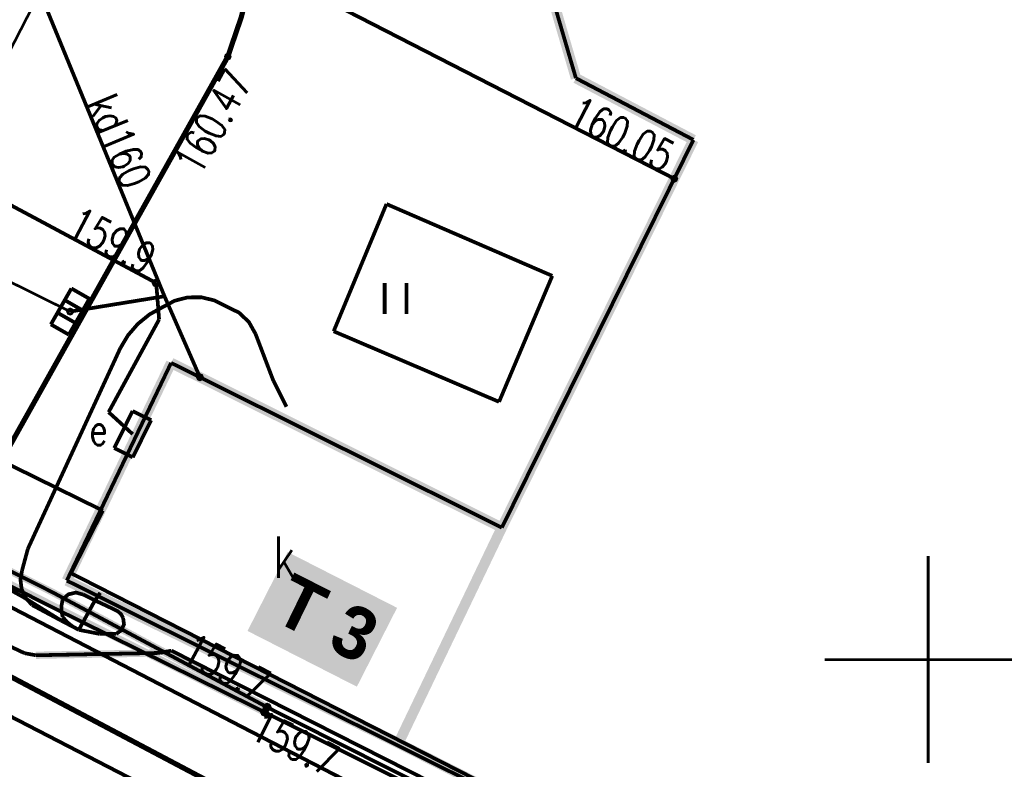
# Model space of a CAD drawing. Extents: x 0 to 7432618, y -40 to 5712028.
# Tile 48 of 165: x 7430678 to 7430702, y 5711547 to 5711565. Entities that reach past the tile are written whole.
import ezdxf
from ezdxf.enums import TextEntityAlignment as Align

# ---------------------------------------------------------------- set-up
doc = ezdxf.new("R2010")
doc.units = 0
doc.header["$MEASUREMENT"] = 0
doc.linetypes.add('0', pattern=[1.5, 1, -0.5])
doc.linetypes.add('2218', pattern=[1, 0.5, -0.5])
for name, color, linetype in [('Dzialki', 7, 'Continuous'), ('EGBB_E_T_0', 7, 'Continuous'), ('EGBB_L_0', 7, 'Continuous'), ('OTK_L_0', 7, 'Continuous'), ('OTK_L_1', 7, 'Continuous'), ('OTK_L_2', 7, 'Continuous'), ('OTR_T_0', 7, 'Continuous'), ('OTZ_L_3', 7, 'Continuous'), ('SUE_E_T_1', 7, 'Continuous'), ('SUE_T_4', 7, 'Continuous'), ('SUEP_L_0', 7, 'Continuous'), ('SUER_T_0', 7, 'Continuous'), ('SUGP_L_0', 7, 'Continuous'), ('SUK_T_1', 7, 'Continuous'), ('SUKP_E_T_0', 7, 'Continuous'), ('SUKP_L_0', 7, 'Continuous'), ('SUKR_T_0', 7, 'Continuous'), ('SUL_L_1', 7, 'Continuous'), ('SUTP_L_0', 7, 'Continuous'), ('Uzytki', 7, 'Continuous'), ('zakres', 7, 'Continuous')]:
    doc.layers.add(name, color=color, linetype=linetype)
doc.layers.add('woda przyłącze', color=140, linetype='Continuous', lineweight=50)
doc.layers.add('woda sieć', color=150, linetype='Continuous', lineweight=70)
doc.styles.add('25', font='GOTHIC.TTF', dxfattribs={"oblique": 8, "height": 0.35})
doc.styles.add('STYL_ARIAL', font='simplex', dxfattribs={"width": 0.75, "oblique": 0.1})

msp = doc.modelspace()

# ---------------------------------------------------------------- hatches: boundary and pattern name
at = {"layer": 'woda sieć', "linetype": 'ByBlock'}
msp.add_hatch(color=256, dxfattribs=at).paths.add_polyline_path([(7430687.169, 5711551.252), (7430684.527, 5711552.599), (7430683.556, 5711550.693), (7430686.198, 5711549.346)])

# ---------------------------------------------------------------- linework, layer by layer
at = {"layer": 'Dzialki', "color": 18, "true_color": 0x000000, "const_width": 0.09}
for points in [[(7430672.26, 5711557.44), (7430680.06, 5711553.6)], [(7430680.06, 5711553.6), (7430679.29, 5711552.09)], [(7430679.29, 5711552.09), (7430700.71, 5711541.17)]]:
    msp.add_lwpolyline(points, dxfattribs=at)
at = {"layer": 'EGBB_L_0', "color": 18, "true_color": 0x000000, "const_width": 0.25}
for points in [[(7430690.85, 5711566.24), (7430691.49, 5711564.05)], [(7430691.49, 5711564.05), (7430694.33, 5711562.56)], [(7430694.33, 5711562.56), (7430689.7, 5711553.19)], [(7430681.71, 5711557.17), (7430679.19, 5711551.91)], [(7430689.7, 5711553.19), (7430681.71, 5711557.17)], [(7430687.202, 5711547.98), (7430689.7, 5711553.19)], [(7430679.19, 5711551.91), (7430687.202, 5711547.98)], [(7430687.202, 5711547.98), (7430700.691, 5711541.163)]]:
    msp.add_lwpolyline(points, dxfattribs=at)
at = {"layer": 'OTK_L_0', "color": 18, "linetype": '0', "true_color": 0x000000, "const_width": 0.09}
for points in [[(7430683.3, 5711572.47), (7430683.572, 5711571.5), (7430683.759, 5711570.51), (7430683.861, 5711569.508), (7430683.877, 5711568.501), (7430683.805, 5711567.496), (7430683.648, 5711566.501), (7430683.405, 5711565.523), (7430683.08, 5711564.57)], [(7430677.615, 5711554.812), (7430683.08, 5711564.57)], [(7430682.71, 5711547.01), (7430676.11, 5711550.5)]]:
    msp.add_lwpolyline(points, dxfattribs=at)
at = {"layer": 'OTK_L_1', "color": 18, "true_color": 0x000000, "const_width": 0.125}
for points in [[(7430683.3, 5711572.47), (7430683.572, 5711571.5), (7430683.759, 5711570.51), (7430683.861, 5711569.508), (7430683.877, 5711568.501), (7430683.805, 5711567.496), (7430683.648, 5711566.501), (7430683.405, 5711565.523), (7430683.08, 5711564.57)], [(7430683.08, 5711564.57), (7430677.615, 5711554.812)], [(7430682.71, 5711547.01), (7430676.11, 5711550.5)]]:
    msp.add_lwpolyline(points, dxfattribs=at)
at = {"layer": 'OTK_L_2', "color": 18, "linetype": '0', "true_color": 0x000000, "const_width": 0.09}
for points in [[(7430683.3, 5711572.47), (7430683.572, 5711571.5), (7430683.759, 5711570.51), (7430683.861, 5711569.508), (7430683.877, 5711568.501), (7430683.805, 5711567.496), (7430683.648, 5711566.501), (7430683.405, 5711565.523), (7430683.08, 5711564.57)], [(7430691.49, 5711564.05), (7430690.85, 5711566.24)], [(7430683.08, 5711564.57), (7430677.615, 5711554.812)], [(7430694.33, 5711562.56), (7430691.49, 5711564.05)], [(7430689.7, 5711553.19), (7430694.33, 5711562.56)], [(7430679.19, 5711551.91), (7430681.71, 5711557.17)], [(7430681.71, 5711557.17), (7430689.7, 5711553.19)], [(7430696.165, 5711543.451), (7430679.19, 5711551.91)], [(7430676.11, 5711550.5), (7430682.71, 5711547.01)]]:
    msp.add_lwpolyline(points, dxfattribs=at)
at = {"layer": 'OTR_T_0', "color": 18, "true_color": 0x000000, "const_width": 0.09}
msp.add_lwpolyline([(7430683.08, 5711564.615), (7430683.112, 5711564.602), (7430683.125, 5711564.57), (7430683.112, 5711564.538), (7430683.08, 5711564.525), (7430683.048, 5711564.538), (7430683.035, 5711564.57), (7430683.048, 5711564.602), (7430683.08, 5711564.615)], dxfattribs=at)
at = {"layer": 'OTZ_L_3', "color": 18, "linetype": '0', "true_color": 0x000000, "const_width": 0.09}
for points in [[(7430686.913, 5711561.009), (7430685.637, 5711557.934)], [(7430690.919, 5711559.273), (7430686.913, 5711561.009)], [(7430686.87, 5711558.354), (7430686.87, 5711559.104)], [(7430687.395, 5711558.354), (7430687.395, 5711559.104)], [(7430689.633, 5711556.229), (7430690.919, 5711559.273)], [(7430685.637, 5711557.934), (7430689.633, 5711556.229)]]:
    msp.add_lwpolyline(points, dxfattribs=at)
at = {"layer": 'SUE_T_4', "color": 1, "true_color": 0xff0000, "const_width": 0.09}
for points in [[(7430680.78, 5711556.007), (7430680.335, 5711555.112)], [(7430681.228, 5711555.785), (7430680.78, 5711556.007)], [(7430680.783, 5711554.889), (7430681.228, 5711555.785)], [(7430680.335, 5711555.112), (7430680.783, 5711554.889)]]:
    msp.add_lwpolyline(points, dxfattribs=at)
at = {"layer": 'SUEP_L_0', "color": 1, "true_color": 0xff0000, "const_width": 0.09}
for points in [[(7430667.29, 5711566.63), (7430681.35, 5711559.1)], [(7430681.35, 5711559.1), (7430681.42, 5711558.22)], [(7430681.51, 5711558.52), (7430681.798, 5711558.673), (7430682.115, 5711558.753), (7430682.442, 5711558.755), (7430682.759, 5711558.679), (7430683.05, 5711558.53)], [(7430680.48, 5711557.52), (7430680.667, 5711557.835), (7430680.906, 5711558.112), (7430681.19, 5711558.343), (7430681.51, 5711558.52)], [(7430683.05, 5711558.53), (7430683.348, 5711558.386), (7430683.588, 5711558.159), (7430683.75, 5711557.87)], [(7430681.42, 5711558.22), (7430680.2, 5711555.98)], [(7430683.75, 5711557.87), (7430684.18, 5711556.74)], [(7430678.25, 5711552.68), (7430680.48, 5711557.52)], [(7430678.82, 5711551.64), (7430668.38, 5711556.87)], [(7430684.18, 5711556.74), (7430684.496, 5711556.109)], [(7430678.73, 5711551.32), (7430668.67, 5711556.42)], [(7430680.2, 5711555.98), (7430680.782, 5711555.448)], [(7430678.11, 5711552.16), (7430678.25, 5711552.68)], [(7430678.14, 5711551.51), (7430676.66, 5711552.33)], [(7430678.35, 5711551.32), (7430678.196, 5711551.492), (7430678.099, 5711551.703), (7430678.07, 5711551.932), (7430678.11, 5711552.16)], [(7430679.06, 5711550.94), (7430678.14, 5711551.51)], [(7430684.03, 5711548.85), (7430678.82, 5711551.64)], [(7430679.09, 5711551.03), (7430679.063, 5711551.169), (7430679.063, 5711551.311), (7430679.09, 5711551.45)], [(7430679.09, 5711551.45), (7430679.227, 5711551.577), (7430679.41, 5711551.621), (7430679.59, 5711551.57)], [(7430679.87, 5711551.43), (7430679.59, 5711551.57)], [(7430679.996, 5711551.614), (7430679.87, 5711551.43)], [(7430679.06, 5711550.94), (7430678.35, 5711551.32)], [(7430683.97, 5711548.73), (7430678.73, 5711551.32)], [(7430679.87, 5711551.43), (7430679.48, 5711550.72)], [(7430680.34, 5711551.21), (7430679.87, 5711551.43)], [(7430680.34, 5711551.21), (7430680.428, 5711551.164), (7430680.5, 5711551.096), (7430680.55, 5711551.01)], [(7430679.48, 5711550.72), (7430679.332, 5711550.799), (7430679.2, 5711550.903), (7430679.09, 5711551.03)], [(7430680.55, 5711551.01), (7430680.572, 5711550.854), (7430680.509, 5711550.71), (7430680.38, 5711550.62)], [(7430679.06, 5711550.94), (7430679.48, 5711550.72)], [(7430679.48, 5711550.72), (7430679.99, 5711550.62)], [(7430679.99, 5711550.62), (7430680.38, 5711550.62)], [(7430692.05, 5711544.81), (7430684.03, 5711548.85)], [(7430692, 5711544.71), (7430683.97, 5711548.73)]]:
    msp.add_lwpolyline(points, dxfattribs=at)
at = {"layer": 'SUER_T_0', "color": 1, "true_color": 0xff0000, "const_width": 0.09}
for points in [[(7430681.35, 5711559.162), (7430681.394, 5711559.144), (7430681.412, 5711559.1), (7430681.394, 5711559.056), (7430681.35, 5711559.037), (7430681.306, 5711559.056), (7430681.287, 5711559.1), (7430681.306, 5711559.144), (7430681.35, 5711559.162)], [(7430684.03, 5711548.912), (7430684.074, 5711548.894), (7430684.093, 5711548.85), (7430684.074, 5711548.806), (7430684.03, 5711548.787), (7430683.986, 5711548.806), (7430683.968, 5711548.85), (7430683.986, 5711548.894), (7430684.03, 5711548.912)], [(7430683.97, 5711548.793), (7430684.014, 5711548.774), (7430684.032, 5711548.73), (7430684.014, 5711548.686), (7430683.97, 5711548.668), (7430683.926, 5711548.686), (7430683.907, 5711548.73), (7430683.926, 5711548.774), (7430683.97, 5711548.793)]]:
    msp.add_lwpolyline(points, dxfattribs=at)
at = {"layer": 'SUGP_L_0', "color": 56, "true_color": 0x808000, "const_width": 0.09}
msp.add_lwpolyline([(7430660.36, 5711557.657), (7430697.446, 5711538.491)], dxfattribs=at)
at = {"layer": 'SUK_T_1', "color": 36, "true_color": 0x803300, "const_width": 0.09}
for points in [[(7430678.805, 5711558.1), (7430679.301, 5711558.968)], [(7430679.301, 5711558.968), (7430679.735, 5711558.72)], [(7430679.574, 5711558.438), (7430679.14, 5711558.686)], [(7430679.735, 5711558.72), (7430679.239, 5711557.852)], [(7430679.4, 5711558.134), (7430678.966, 5711558.382)], [(7430679.239, 5711557.852), (7430678.805, 5711558.1)]]:
    msp.add_lwpolyline(points, dxfattribs=at)
at = {"layer": 'SUKP_L_0', "color": 36, "true_color": 0x803300, "const_width": 0.09}
for points in [[(7430679.63, 5711568.92), (7430693.866, 5711561.621)], [(7430678.4, 5711566.46), (7430681.55, 5711558.78)], [(7430679.27, 5711558.41), (7430681.55, 5711558.78)], [(7430681.55, 5711558.78), (7430682.407, 5711556.823)]]:
    msp.add_lwpolyline(points, dxfattribs=at)
at = {"layer": 'SUKR_T_0', "color": 36, "true_color": 0x803300, "const_width": 0.065}
for points in [[(7430678.59, 5711566.22), (7430677.419, 5711563.941)], [(7430693.866, 5711561.683), (7430693.91, 5711561.665), (7430693.928, 5711561.621), (7430693.91, 5711561.577), (7430693.866, 5711561.558), (7430693.822, 5711561.577), (7430693.803, 5711561.621), (7430693.822, 5711561.665), (7430693.866, 5711561.683)], [(7430679.27, 5711558.41), (7430677.511, 5711559.282)], [(7430679.27, 5711558.473), (7430679.314, 5711558.454), (7430679.332, 5711558.41), (7430679.314, 5711558.366), (7430679.27, 5711558.348), (7430679.226, 5711558.366), (7430679.207, 5711558.41), (7430679.226, 5711558.454), (7430679.27, 5711558.473)], [(7430682.407, 5711556.885), (7430682.451, 5711556.867), (7430682.469, 5711556.823), (7430682.451, 5711556.779), (7430682.407, 5711556.76), (7430682.363, 5711556.779), (7430682.344, 5711556.823), (7430682.363, 5711556.867), (7430682.407, 5711556.885)]]:
    msp.add_lwpolyline(points, dxfattribs=at)
at = {"layer": 'SUL_L_1', "color": 18, "true_color": 0x000000, "const_width": 0.175}
for points in [[(7430678.82, 5711551.64), (7430668.38, 5711556.87)], [(7430683.97, 5711548.73), (7430668.67, 5711556.42)], [(7430684.03, 5711548.85), (7430678.82, 5711551.64)], [(7430678.442, 5711550.105), (7430681.441, 5711550.162)]]:
    msp.add_lwpolyline(points, dxfattribs=at)
at = {"layer": 'SUTP_L_0', "color": 30, "true_color": 0xff9100, "const_width": 0.09}
for points in [[(7430683.43, 5711548.37), (7430675.77, 5711552.34)], [(7430678.167, 5711550.156), (7430677.701, 5711550.377)], [(7430678.442, 5711550.105), (7430678.167, 5711550.156)], [(7430681.441, 5711550.162), (7430678.442, 5711550.105)], [(7430681.718, 5711550.217), (7430681.441, 5711550.162)], [(7430699.085, 5711541.41), (7430681.718, 5711550.217)], [(7430699.27, 5711540.19), (7430683.43, 5711548.37)]]:
    msp.add_lwpolyline(points, dxfattribs=at)
at = {"layer": 'Uzytki', "color": 96, "linetype": '2218', "true_color": 0x008000, "const_width": 0.09}
for points in [[(7430672.26, 5711557.44), (7430680.06, 5711553.6)], [(7430680.06, 5711553.6), (7430679.29, 5711552.09)], [(7430679.29, 5711552.09), (7430700.71, 5711541.17)]]:
    msp.add_lwpolyline(points, dxfattribs=at)
at = {"layer": 'zakres', "color": 18, "true_color": 0x000000, "const_width": 0.065}
for points in [[(7430700, 5711547.5), (7430700, 5711552.5)], [(7430697.5, 5711550), (7430702.5, 5711550)]]:
    msp.add_lwpolyline(points, dxfattribs=at)
at = {"layer": 'zakres', "color": 18, "true_color": 0x000000}
msp.add_point((7430700, 5711550), dxfattribs=at)

# ---------------------------------------------------------------- texts
at = {"layer": 'EGBB_E_T_0', "color": 18, "true_color": 0x000000, "style": 'STYL_ARIAL', "width": 0.75}
msp.add_text('k', height=1, dxfattribs=at).set_placement((7430684.451, 5711552.479), align=Align.MIDDLE_CENTER)
at = {"layer": 'OTR_T_0', "color": 18, "true_color": 0x000000, "style": 'STYL_ARIAL', "width": 0.75}
msp.add_text('160.47', height=0.75, rotation=60.7481, dxfattribs=at).set_placement((7430683.044, 5711564.339), align=Align.TOP_RIGHT)
at = {"layer": 'SUE_E_T_1', "color": 1, "true_color": 0xff0000, "style": 'STYL_ARIAL', "width": 0.75}
msp.add_text('e', height=0.75, dxfattribs=at).set_placement((7430679.741, 5711554.955), align=Align.BOTTOM_LEFT)
at = {"layer": 'SUER_T_0', "color": 1, "true_color": 0xff0000, "style": 'STYL_ARIAL', "width": 0.75}
for s, rotation, p in [('159.9', 331.8282, (7430681.252, 5711559.613)), ('159.7', 331.8306, (7430684.005, 5711549.305))]:
    msp.add_text(s, height=0.75, rotation=rotation, dxfattribs=at).set_placement(p, align=Align.MIDDLE_RIGHT)
msp.add_text('159.7', height=0.75, rotation=333.4064, dxfattribs=at).set_placement((7430683.736, 5711548.459), align=Align.MIDDLE_LEFT)
at = {"layer": 'SUKP_E_T_0', "color": 36, "true_color": 0x803300, "style": 'STYL_ARIAL', "width": 0.75}
msp.add_text('kd160', height=0.75, rotation=292.3013, dxfattribs=at).set_placement((7430680.466, 5711562.53), align=Align.MIDDLE_CENTER)
at = {"layer": 'SUKR_T_0', "color": 36, "true_color": 0x803300, "style": 'STYL_ARIAL', "width": 0.75}
msp.add_text('160.05', height=0.75, rotation=332.8544, dxfattribs=at).set_placement((7430693.784, 5711562.093), align=Align.MIDDLE_RIGHT)
at = {"layer": 'woda przyłącze', "color": 0, "insert": (7430684.69, 5711552.102), "char_height": 1.26, "attachment_point": 1, "rotation": 333, "style": '25'}
msp.add_mtext_dynamic_manual_height_columns('\\fCentury Gothic|b1|i0;\\Q-1;T 3', width=15.63873, gutter_width=5, heights=[0], dxfattribs=at)

doc.saveas('drawing.dxf')
